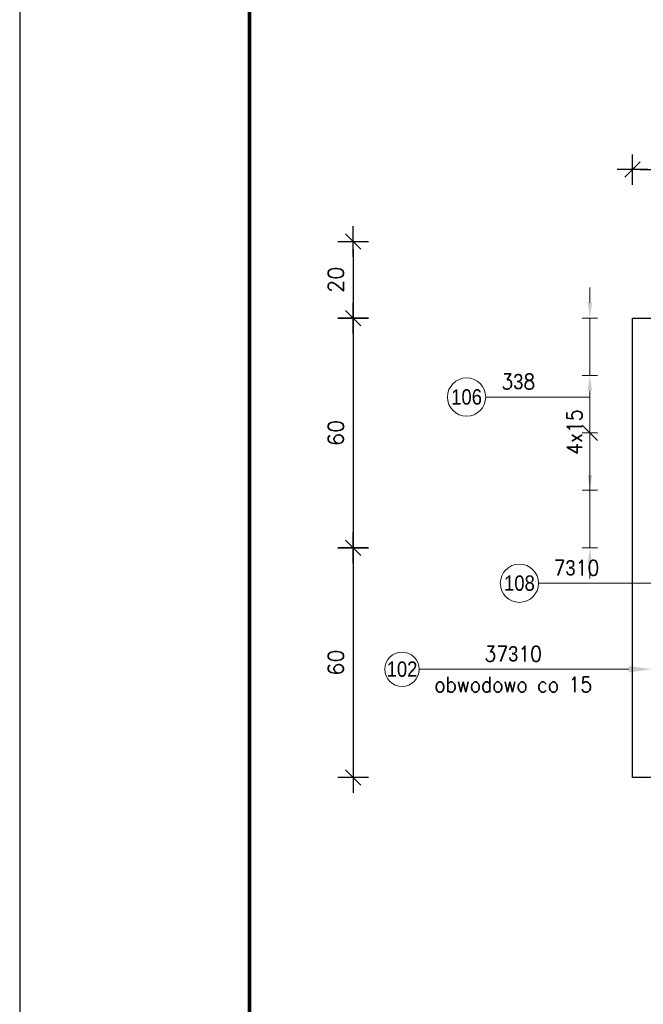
# Model space of a CAD drawing. Extents: x 366671 to 383406, y -114849 to -104075.
# Tile 3 of 13: x 366791 to 368420, y -109494 to -106921. Entities that reach past the tile are written whole.
import ezdxf

# ---------------------------------------------------------------- set-up
doc = ezdxf.new("R2010")
doc.units = 0
doc.header["$LTSCALE"] = 5
doc.header["$MEASUREMENT"] = 0
doc.layers.add('_FORMATKA', color=8, linetype='Continuous', lineweight=15, plot=False)
for name, color, linetype, lineweight in [('_RAMKA', 7, 'Continuous', 35), ('AutoCAD_Structural_Detailing_deskowanie', 2, 'Continuous', 30), ('AutoCAD_Structural_Detailing_opis kształtu pręta', 7, 'Continuous', 13), ('AutoCAD_Structural_Detailing_opis rozkładu', 7, 'Continuous', 13), ('PS_DIM', 4, 'Continuous', 13)]:
    doc.layers.add(name, color=color, linetype=linetype, lineweight=lineweight)
doc.styles.add('r-gil', font='GIL_____.TTF', dxfattribs={"width": 0.9})
doc.styles.add('r-simplex', font='simplex.shx', dxfattribs={"width": 0.9})
doc.styles.add('styl2M', font='simplex.shx')
doc.dimstyles.new('RBCT DIM 20_M', dxfattribs={"dimtxt": 40, "dimasz": 20, "dimexe": 20, "dimexo": 150, "dimgap": 25, "dimtad": 1, "dimdec": 1, "dimlfac": 0.1, "dimzin": 9, "dimdsep": 46, "dimtxsty": 'styl2M', "dimblk": 'dimznak', "dimcen": 40, "dimse1": 1, "dimse2": 1, "dimclrd": 8, "dimclre": 8, "dimclrt": 4, "dimadec": 0, "dimazin": 0, "dimtfac": 1, "dimtdec": 1, "dimtix": 1, "dimtmove": 2, "dimatfit": 3, "dimldrblk": 'dimznak', "dimfxl": 5, "dimfxlon": 1, "dimarcsym": 0})

# ---------------------------------------------------------------- blocks, each defined once
blk = doc.blocks.new('*U16')
at = {"layer": '_FORMATKA', "lineweight": -3}
blk.add_lwpolyline([(-800, 0), (0, 0), (0, 420), (-800, 420)], close=True, dxfattribs=at)
at = {"layer": '_RAMKA', "lineweight": -3, "const_width": 0.5}
blk.add_lwpolyline([(-770, 10), (-10, 10), (-10, 410), (-770, 410)], close=True, dxfattribs=at)
blk = doc.blocks.new('dimznak')
at = {"color": 0}
for points in [[(0, 2), (0, -2)], [(-2, 0), (2, 0)]]:
    blk.add_lwpolyline(points, dxfattribs=at)
at = {"color": 3}
blk.add_lwpolyline([(1, 1), (-1, -1)], dxfattribs=at)
blk = doc.blocks.new('*D51')
at = {"color": 8, "lineweight": -2, "transparency": 16777216}
blk.add_line((367661.8, -107520.9), (367661.8, -107680.9), dxfattribs=at)
at = {"layer": 'Defpoints', "color": 0, "transparency": 16777216}
for p in [(369991.8, -107500.9, 1227), (367661.8, -107700.9), (369991.8, -107700.9)]:
    blk.add_point(p, dxfattribs=at)
at = {"color": 8, "lineweight": -2, "transparency": 16777216, "xscale": 20, "yscale": 20, "zscale": 20}
for p, rotation in [((367661.8, -107500.9), 90), ((367661.8, -107700.9), 270)]:
    blk.add_blockref('dimznak', p, dxfattribs=dict(at, rotation=rotation))
at = {"color": 4, "transparency": 16777216, "insert": (367616.8, -107600.9), "char_height": 40, "attachment_point": 5, "rotation": 90, "style": 'styl2M'}
blk.add_mtext('20', dxfattribs=at)
blk = doc.blocks.new('*D52')
at = {"color": 8, "lineweight": -2, "transparency": 16777216}
blk.add_line((367661.8, -107720.9), (367661.8, -108280.9), dxfattribs=at)
at = {"layer": 'Defpoints', "color": 0, "transparency": 16777216}
for p in [(369991.8, -107700.9), (367661.8, -108300.9), (369442.3, -108300.9)]:
    blk.add_point(p, dxfattribs=at)
at = {"color": 8, "lineweight": -2, "transparency": 16777216, "xscale": 20, "yscale": 20, "zscale": 20}
for p, rotation in [((367661.8, -107700.9), 90), ((367661.8, -108300.9), 270)]:
    blk.add_blockref('dimznak', p, dxfattribs=dict(at, rotation=rotation))
at = {"color": 4, "transparency": 16777216, "insert": (367616.8, -108000.9), "char_height": 40, "attachment_point": 5, "rotation": 90, "style": 'styl2M'}
blk.add_mtext('60', dxfattribs=at)
blk = doc.blocks.new('*D53')
at = {"color": 8, "lineweight": -2, "transparency": 16777216}
blk.add_line((367661.8, -108320.9), (367661.8, -108880.9), dxfattribs=at)
at = {"layer": 'Defpoints', "color": 0, "transparency": 16777216}
for p in [(369442.3, -108300.9), (367661.8, -108900.9), (368391.8, -108900.9)]:
    blk.add_point(p, dxfattribs=at)
at = {"color": 8, "lineweight": -2, "transparency": 16777216, "xscale": 20, "yscale": 20, "zscale": 20}
for p, rotation in [((367661.8, -108300.9), 90), ((367661.8, -108900.9), 270)]:
    blk.add_blockref('dimznak', p, dxfattribs=dict(at, rotation=rotation))
at = {"color": 4, "transparency": 16777216, "insert": (367616.8, -108600.9), "char_height": 40, "attachment_point": 5, "rotation": 90, "style": 'styl2M'}
blk.add_mtext('60', dxfattribs=at)
blk = doc.blocks.new('*D59')
at = {"color": 8, "lineweight": -2, "transparency": 16777216}
blk.add_line((368411.8, -107313.2), (369420.3, -107313.2), dxfattribs=at)
at = {"layer": 'Defpoints', "color": 0, "transparency": 16777216}
for p in [(369440.3, -107313.2), (368391.8, -107700.9), (369440.3, -107700.9, 1227)]:
    blk.add_point(p, dxfattribs=at)
at = {"color": 8, "lineweight": -2, "transparency": 16777216, "xscale": 20, "yscale": 20, "zscale": 20, "rotation": 180}
blk.add_blockref('dimznak', (368391.8, -107313.2), dxfattribs=at)
at = {"color": 8, "lineweight": -2, "transparency": 16777216, "xscale": 20, "yscale": 20, "zscale": 20}
blk.add_blockref('dimznak', (369440.3, -107313.2), dxfattribs=at)
at = {"color": 4, "transparency": 16777216, "insert": (368916, -107268.2), "char_height": 40, "attachment_point": 5, "style": 'styl2M'}
blk.add_mtext('104.9', dxfattribs=at)

msp = doc.modelspace()

# ---------------------------------------------------------------- hatches: boundary and pattern name
at = {"layer": 'AutoCAD_Structural_Detailing_opis kształtu pręta'}
msp.add_hatch(color=8, dxfattribs=at).paths.add_polyline_path([(368441.78, -108618.22), (368381.78, -108609.67), (368381.78, -108626.77)], flags=0)
at = {"layer": 'AutoCAD_Structural_Detailing_opis rozkładu'}
for points in [[(368280.27, -107700.88), (368285.97, -107660.88), (368274.57, -107660.88)], [(368280.27, -107850.88), (368274.57, -107890.88), (368285.97, -107890.88)], [(368280.27, -108150.88), (368285.97, -108110.88), (368274.57, -108110.88)], [(368280.27, -108300.88), (368274.57, -108340.88), (368285.97, -108340.88)]]:
    msp.add_hatch(color=8, dxfattribs=at).paths.add_polyline_path(points, flags=0)

# ---------------------------------------------------------------- linework, layer by layer
msp.add_line((368391.78, -108900.88), (368391.78, -107700.88))
at = {"layer": 'AutoCAD_Structural_Detailing_deskowanie'}
for p, q in [((368391.78, -107700.88), (369440.28, -107700.88, 1227.04)), ((368391.78, -108900.88), (368391.78, -107700.88)), ((371191.78, -108900.88), (368391.78, -108900.88))]:
    msp.add_line(p, q, dxfattribs=at)
at = {"layer": 'AutoCAD_Structural_Detailing_opis kształtu pręta', "color": 8}
msp.add_line((367834.76, -108618.22), (368381.78, -108618.22), dxfattribs=at)
at = {"layer": 'AutoCAD_Structural_Detailing_opis kształtu pręta', "color": 8, "lineweight": 18}
msp.add_circle((367789.76, -108618.22), 45, dxfattribs=at)
at = {"layer": 'AutoCAD_Structural_Detailing_opis rozkładu', "color": 8}
for p, q in [((368280.27, -107620.88), (368280.27, -107660.88)), ((368300.27, -107700.88), (368260.27, -107700.88)), ((368280.27, -107850.88), (368280.27, -107700.88)), ((368260.27, -107850.88), (368300.27, -107850.88)), ((368280.27, -108000.88), (368280.27, -107890.88)), ((368008.3, -107907.19), (368280.27, -107907.19)), ((368260.27, -108000.88), (368300.27, -108000.88)), ((368280.27, -108150.88), (368280.27, -108000.88)), ((368280.27, -108000.88), (368280.27, -108110.88)), ((368260.27, -108150.88), (368300.27, -108150.88)), ((368280.27, -108150.88), (368280.27, -108300.88)), ((368300.27, -108300.88), (368260.27, -108300.88)), ((368280.27, -108380.88), (368280.27, -108340.88)), ((368467.03, -108393.54), (368146.35, -108393.54))]:
    msp.add_line(p, q, dxfattribs=at)
at = {"layer": 'AutoCAD_Structural_Detailing_opis rozkładu', "color": 8, "lineweight": -2}
msp.add_line((368300.27, -108020.88), (368260.27, -107980.88), dxfattribs=at)
at = {"layer": 'AutoCAD_Structural_Detailing_opis rozkładu', "color": 8, "lineweight": 18}
for centre in [(367958.3, -107907.19), (368096.35, -108393.54)]:
    msp.add_circle(centre, 50, dxfattribs=at)

# ---------------------------------------------------------------- block references
at = {"layer": 'PS_DIM', "xscale": 20, "yscale": 20, "zscale": 20}
msp.add_blockref('*U16', (382791.45, -113988.82), dxfattribs=at)

# ---------------------------------------------------------------- texts
at = {"layer": 'AutoCAD_Structural_Detailing_opis kształtu pręta', "color": 3, "char_height": 40, "attachment_point": 5}
for s, insert, style in [('37\\Fdiam;3\\Fsimplex.shx;10  ', (368080.19, -108578.22), 'r-simplex'), ('102', (367789.76, -108618.22), 'r-gil'), ('obwodowo co 15', (368080.19, -108658.22), 'r-simplex')]:
    msp.add_mtext(s, dxfattribs=dict(at, insert=insert, style=style))
at = {"layer": 'AutoCAD_Structural_Detailing_opis rozkładu', "color": 3, "char_height": 40}
for s, insert, attachment_point, rotation, style in [('3\\Fdiam;3\\Fsimplex.shx;8 ', (368093.44, -107867.19), 5, 360, 'r-simplex'), ('106', (367958.3, -107907.19), 5, 360, 'r-gil'), ('4x15', (368260.27, -108058.31), 7, 90, 'r-simplex')]:
    msp.add_mtext(s, dxfattribs=dict(at, insert=insert, attachment_point=attachment_point, rotation=rotation, style=style))
at = {"layer": 'AutoCAD_Structural_Detailing_opis rozkładu', "color": 3, "char_height": 40, "attachment_point": 5}
for s, insert, style in [('7\\Fdiam;3\\Fsimplex.shx;10 ', (368245.2, -108353.54), 'r-simplex'), ('108', (368096.35, -108393.54), 'r-gil')]:
    msp.add_mtext(s, dxfattribs=dict(at, insert=insert, style=style))

# ---------------------------------------------------------------- dimensions: what is measured, and where the dimension line sits
dim = msp.add_linear_dim(base=(369440.28069567, -107313.15006873), p1=(368391.78069567, -107700.87778847), p2=(369440.28069567, -107700.87778847, 1227.04428534), dimstyle='RBCT DIM 20_M')
dim.commit()
dim.dimension.update_dxf_attribs({"geometry": '*D59', "text_midpoint": (368916.03069567, -107268.15006873)})
for base, p1, p2, picture, middle in [((367661.82, -107700.88), (369991.78, -107500.88, 1227.04), (369991.78, -107700.88), '*D51', (367616.82, -107600.88)), ((367661.82, -108300.88), (369991.78, -107700.88), (369442.28, -108300.88), '*D52', (367616.82, -108000.88)), ((367661.82, -108900.88), (369442.28, -108300.88), (368391.78, -108900.88), '*D53', (367616.82, -108600.88))]:
    dim = msp.add_linear_dim(base=base, p1=p1, p2=p2, angle=90, dimstyle='RBCT DIM 20_M')
    dim.commit()
    dim.dimension.update_dxf_attribs({"geometry": picture, "text_midpoint": middle})

doc.saveas('drawing.dxf')
